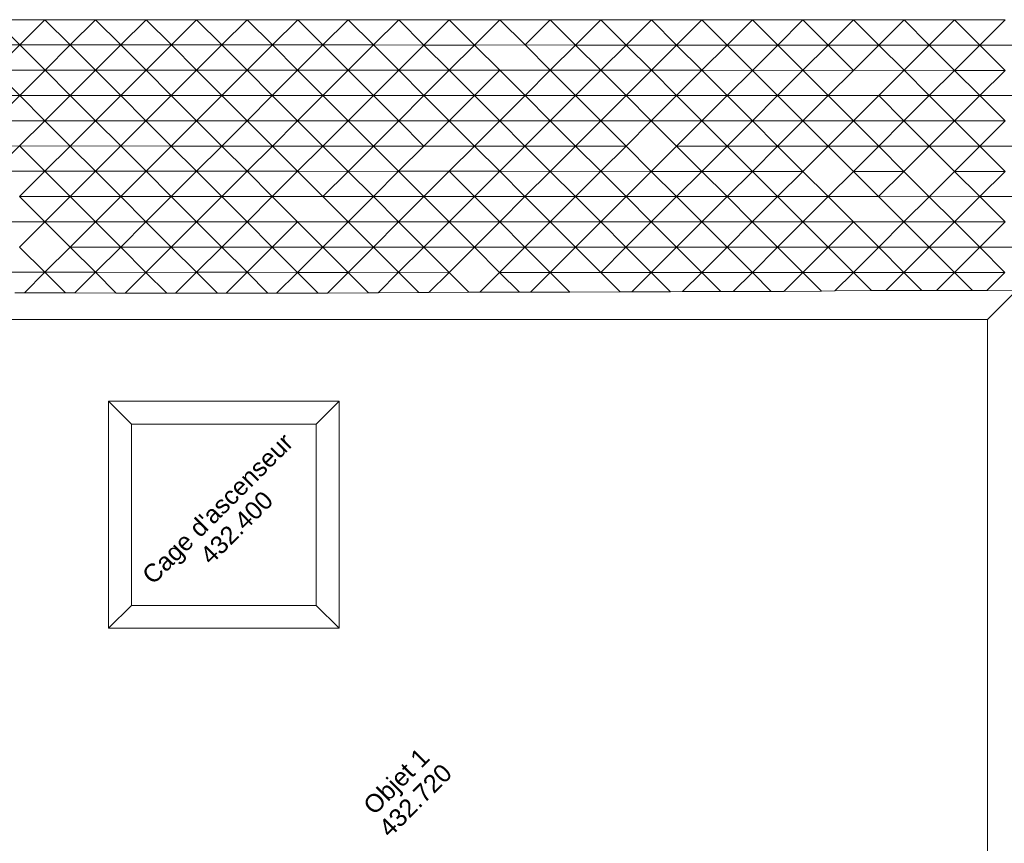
# Model space of a CAD drawing. Header units: metres. Extents: x -16.8 to 37.4, y -31.4 to 22.8.
# Tile 4 of 7: x 3 to 16.8, y -4.5 to 7. Entities that reach past the tile are written whole.
import ezdxf

# ---------------------------------------------------------------- set-up
doc = ezdxf.new("R2010")
doc.units = ezdxf.units.M
doc.header["$LTSCALE"] = 0.1
doc.linetypes.add('AUSGEZOGEN', pattern=[0])
doc.layers.add('EU_Cadastre des conduites - Texte', color=7, linetype='AUSGEZOGEN')
doc.layers.add('Standard', color=7, linetype='AUSGEZOGEN', lineweight=13)
doc.styles.add('ARIAL', font='arial.ttf')

# ---------------------------------------------------------------- blocks, each defined once
blk = doc.blocks.new('Baugrube_$F5', base_point=(0, 0, -4.617))
at = {"layer": 'Standard', "color": 7, "linetype": 'AUSGEZOGEN', "lineweight": 13, "transparency": 33554687}
for p, q in [((20.779, 33.533), (23.283, 31.031)), ((21.28, 32.532), (21.781, 32.032)), ((21.781, 32.532), (21.781, 32.032)), ((21.781, 32.532), (22.281, 32.032)), ((20.779, 32.032), (21.28, 31.531)), ((21.781, 32.032), (21.28, 32.032)), ((21.28, 32.032), (21.28, 31.531)), ((21.28, 32.032), (21.781, 31.531)), ((22.281, 32.032), (21.781, 32.032)), ((21.781, 32.032), (21.781, 31.531)), ((21.781, 32.032), (22.281, 31.531)), ((22.281, 32.032), (22.281, 31.531)), ((22.281, 32.032), (22.782, 31.531)), ((20.278, 31.531), (20.779, 31.031)), ((21.28, 31.531), (20.779, 31.531)), ((20.779, 31.531), (21.28, 31.031)), ((21.781, 31.531), (21.28, 31.531)), ((21.28, 31.531), (21.28, 31.031)), ((21.28, 31.531), (21.781, 31.031)), ((22.281, 31.531), (21.781, 31.531)), ((21.781, 31.531), (21.781, 31.031)), ((21.781, 31.531), (22.281, 31.031)), ((22.782, 31.531), (22.281, 31.531)), ((22.281, 31.531), (22.281, 31.031)), ((22.281, 31.531), (22.782, 31.031)), ((22.782, 31.531), (22.782, 31.031)), ((22.782, 31.531), (23.283, 31.031)), ((17.06, 31.312), (28.652, 19.728)), ((20.779, 31.031), (20.278, 31.031)), ((20.278, 31.031), (20.779, 30.53)), ((21.28, 31.031), (20.779, 31.031)), ((20.779, 31.031), (20.779, 30.53)), ((20.779, 31.031), (21.28, 30.53)), ((21.781, 31.031), (21.28, 31.031)), ((21.28, 31.031), (21.28, 30.53)), ((21.28, 31.031), (21.781, 30.53)), ((22.281, 31.031), (21.781, 31.031)), ((21.781, 31.031), (21.781, 30.53)), ((21.781, 31.031), (22.281, 30.53)), ((22.782, 31.031), (22.281, 31.031)), ((22.281, 31.031), (22.281, 30.53)), ((22.281, 31.031), (22.782, 30.53)), ((23.283, 31.031), (22.782, 31.031)), ((22.782, 31.031), (22.782, 30.53)), ((22.782, 31.031), (23.283, 30.53)), ((23.283, 31.031), (23.283, 30.53)), ((23.283, 31.031), (23.783, 30.53)), ((23.283, 31.031), (23.783, 30.53)), ((19.778, 30.53), (20.278, 30.03)), ((20.779, 30.53), (20.278, 30.53)), ((20.278, 30.53), (20.278, 30.03)), ((20.278, 30.53), (20.779, 30.03)), ((21.28, 30.53), (20.779, 30.53)), ((20.779, 30.53), (20.779, 30.03)), ((20.779, 30.53), (21.28, 30.03)), ((21.781, 30.53), (21.28, 30.53)), ((21.28, 30.53), (21.28, 30.03)), ((21.28, 30.53), (21.781, 30.03)), ((22.281, 30.53), (21.781, 30.53)), ((21.781, 30.53), (21.781, 30.03)), ((21.781, 30.53), (22.281, 30.03)), ((22.782, 30.53), (22.281, 30.53)), ((22.281, 30.53), (22.281, 30.03)), ((22.281, 30.53), (22.782, 30.03)), ((23.283, 30.53), (22.782, 30.53)), ((22.782, 30.53), (22.782, 30.03)), ((22.782, 30.53), (23.283, 30.03)), ((23.783, 30.53), (23.283, 30.53)), ((23.283, 30.53), (23.283, 30.03)), ((23.283, 30.53), (23.783, 30.03)), ((23.783, 30.53), (23.783, 30.03)), ((23.783, 30.53), (24.284, 30.03)), ((23.783, 30.53), (24.284, 30.03)), ((19.277, 30.03), (19.778, 29.529)), ((20.278, 30.03), (19.778, 30.03)), ((19.778, 30.03), (19.778, 29.529)), ((20.779, 30.03), (20.278, 30.03)), ((20.278, 30.03), (20.278, 29.529)), ((20.278, 30.03), (20.779, 29.529)), ((21.28, 30.03), (20.779, 30.03)), ((20.779, 30.03), (20.779, 29.529)), ((20.779, 30.03), (21.28, 29.529)), ((21.781, 30.03), (21.28, 30.03)), ((21.28, 30.03), (21.28, 29.529)), ((21.28, 30.03), (21.781, 29.529)), ((22.281, 30.03), (21.781, 30.03)), ((21.781, 30.03), (21.781, 29.529)), ((21.781, 30.03), (22.281, 29.529)), ((22.782, 30.03), (22.281, 30.03)), ((22.281, 30.03), (22.281, 29.529)), ((22.281, 30.03), (22.782, 29.529)), ((23.283, 30.03), (22.782, 30.03)), ((22.782, 30.03), (22.782, 29.529)), ((22.782, 30.03), (23.283, 29.529)), ((23.783, 30.03), (23.283, 30.03)), ((23.283, 30.03), (23.283, 29.529)), ((23.283, 30.03), (23.783, 29.529)), ((24.284, 30.03), (23.783, 30.03)), ((23.783, 30.03), (23.783, 29.529)), ((23.783, 30.03), (24.284, 29.529)), ((24.284, 30.03), (24.284, 29.529)), ((24.284, 30.03), (24.785, 29.529)), ((24.284, 30.03), (24.785, 29.529)), ((19.372, 29.529), (19.277, 29.624)), ((19.778, 29.529), (19.372, 29.529)), ((19.778, 29.123), (19.372, 29.529)), ((20.278, 29.529), (19.778, 29.529)), ((19.778, 29.529), (19.778, 29.123)), ((19.778, 29.529), (20.278, 29.029)), ((20.779, 29.529), (20.278, 29.529)), ((20.278, 29.529), (20.278, 29.029)), ((20.278, 29.529), (20.779, 29.029)), ((21.28, 29.529), (20.779, 29.529)), ((20.779, 29.529), (20.779, 29.029)), ((20.779, 29.529), (21.28, 29.029)), ((21.781, 29.529), (21.28, 29.529)), ((21.28, 29.529), (21.28, 29.029)), ((21.28, 29.529), (21.781, 29.029)), ((22.281, 29.529), (21.781, 29.529)), ((21.781, 29.529), (21.781, 29.029)), ((21.781, 29.529), (22.281, 29.029)), ((22.782, 29.529), (22.281, 29.529)), ((22.281, 29.529), (22.281, 29.029)), ((22.281, 29.529), (22.782, 29.029)), ((23.283, 29.529), (22.782, 29.529)), ((22.782, 29.529), (22.782, 29.029)), ((22.782, 29.529), (23.283, 29.029)), ((23.783, 29.529), (23.283, 29.529)), ((23.283, 29.529), (23.283, 29.029)), ((23.283, 29.529), (23.783, 29.029)), ((24.284, 29.529), (23.783, 29.529)), ((23.783, 29.529), (23.783, 29.029)), ((23.783, 29.529), (24.284, 29.029)), ((24.785, 29.529), (24.284, 29.529)), ((24.284, 29.529), (24.284, 29.029)), ((24.284, 29.529), (24.785, 29.029)), ((24.785, 29.529), (24.785, 29.029)), ((24.785, 29.529), (25.286, 29.029)), ((24.785, 29.529), (27.288, 27.027)), ((19.871, 29.029), (19.778, 29.123)), ((20.278, 29.029), (19.871, 29.029)), ((20.278, 28.619), (19.871, 29.029)), ((20.779, 29.029), (20.278, 29.029)), ((20.278, 29.029), (20.278, 28.619)), ((20.278, 29.029), (20.779, 28.528)), ((21.28, 29.029), (20.779, 29.029)), ((20.779, 29.029), (20.779, 28.528)), ((20.779, 29.029), (21.28, 28.528)), ((21.781, 29.029), (21.28, 29.029)), ((21.28, 29.029), (21.28, 28.528)), ((21.28, 29.029), (21.781, 28.528)), ((22.281, 29.029), (21.781, 29.029)), ((21.781, 29.029), (21.781, 28.528)), ((21.781, 29.029), (22.281, 28.528)), ((22.782, 29.029), (22.281, 29.029)), ((22.281, 29.029), (22.281, 28.528)), ((22.281, 29.029), (22.782, 28.528)), ((23.283, 29.029), (22.782, 29.029)), ((22.782, 29.029), (22.782, 28.528)), ((22.782, 29.029), (23.283, 28.528)), ((23.783, 29.029), (23.283, 29.029)), ((23.283, 29.029), (23.283, 28.528)), ((23.283, 29.029), (23.783, 28.528)), ((24.284, 29.029), (23.783, 29.029)), ((23.783, 29.029), (23.783, 28.528)), ((23.783, 29.029), (24.284, 28.528)), ((24.785, 29.029), (24.284, 29.029)), ((24.284, 29.029), (24.284, 28.528)), ((24.284, 29.029), (24.785, 28.528)), ((25.286, 29.029), (24.785, 29.029)), ((24.785, 29.029), (24.785, 28.528)), ((24.785, 29.029), (25.286, 28.528)), ((25.286, 29.029), (25.286, 28.528)), ((25.286, 29.029), (25.786, 28.528)), ((20.369, 28.528), (20.278, 28.619)), ((20.779, 28.528), (20.369, 28.528)), ((20.779, 28.117), (20.369, 28.528)), ((21.28, 28.528), (20.779, 28.528)), ((20.779, 28.528), (20.779, 28.117)), ((20.779, 28.528), (21.28, 28.028)), ((21.781, 28.528), (21.28, 28.528)), ((21.28, 28.528), (21.28, 28.028)), ((21.28, 28.528), (21.781, 28.028)), ((22.281, 28.528), (21.781, 28.528)), ((21.781, 28.528), (21.781, 28.028)), ((21.781, 28.528), (22.281, 28.028)), ((22.782, 28.528), (22.281, 28.528)), ((22.281, 28.528), (22.281, 28.028)), ((22.281, 28.528), (22.782, 28.028)), ((23.283, 28.528), (22.782, 28.528)), ((22.782, 28.528), (22.782, 28.028)), ((22.782, 28.528), (23.283, 28.028)), ((23.783, 28.528), (23.283, 28.528)), ((23.283, 28.528), (23.283, 28.028)), ((23.283, 28.528), (23.783, 28.028)), ((24.284, 28.528), (23.783, 28.528)), ((23.783, 28.528), (23.783, 28.028)), ((23.783, 28.528), (24.284, 28.028)), ((24.785, 28.528), (24.284, 28.528)), ((24.284, 28.528), (24.284, 28.028)), ((24.284, 28.528), (24.785, 28.028)), ((25.286, 28.528), (24.785, 28.528)), ((24.785, 28.528), (24.785, 28.028)), ((24.785, 28.528), (25.286, 28.028)), ((25.786, 28.528), (25.286, 28.528)), ((25.286, 28.528), (25.286, 28.028)), ((25.286, 28.528), (25.786, 28.028)), ((25.786, 28.528), (25.786, 28.028)), ((25.786, 28.528), (26.287, 28.028)), ((20.868, 28.028), (20.779, 28.117)), ((21.28, 28.028), (20.868, 28.028)), ((21.28, 27.613), (20.868, 28.028)), ((21.781, 28.028), (21.28, 28.028)), ((21.28, 28.028), (21.28, 27.613)), ((21.28, 28.028), (21.781, 27.527)), ((22.281, 28.028), (21.781, 28.028)), ((21.781, 28.028), (21.781, 27.527)), ((21.781, 28.028), (22.281, 27.527)), ((22.782, 28.028), (22.281, 28.028)), ((22.281, 28.028), (22.281, 27.527)), ((22.281, 28.028), (22.782, 27.527)), ((23.283, 28.028), (22.782, 28.028)), ((22.782, 28.028), (22.782, 27.527)), ((22.782, 28.028), (23.283, 27.527)), ((23.783, 28.028), (23.283, 28.028)), ((23.283, 28.028), (23.283, 27.527)), ((23.283, 28.028), (23.783, 27.527)), ((24.284, 28.028), (23.783, 28.028)), ((23.783, 28.028), (23.783, 27.527)), ((23.783, 28.028), (24.284, 27.527)), ((24.785, 28.028), (24.284, 28.028)), ((24.284, 28.028), (24.284, 27.527)), ((24.284, 28.028), (24.785, 27.527)), ((25.286, 28.028), (24.785, 28.028)), ((24.785, 28.028), (24.785, 27.527)), ((24.785, 28.028), (25.286, 27.527)), ((25.786, 28.028), (25.286, 28.028)), ((25.286, 28.028), (25.286, 27.527)), ((25.286, 28.028), (25.786, 27.527)), ((26.287, 28.028), (25.786, 28.028)), ((25.786, 28.028), (25.786, 27.527)), ((25.786, 28.028), (26.287, 27.527)), ((26.287, 28.028), (26.287, 27.527)), ((26.287, 28.028), (26.788, 27.527)), ((19.131, 27.62), (16.883, 25.371)), ((21.416, 25.337), (19.131, 27.62)), ((19.131, 27.62), (19.131, 27.167)), ((21.365, 27.527), (21.28, 27.613)), ((21.781, 27.527), (21.365, 27.527)), ((21.781, 27.113), (21.365, 27.527)), ((22.281, 27.527), (21.781, 27.527)), ((21.781, 27.527), (21.781, 27.113)), ((21.781, 27.527), (22.281, 27.027)), ((22.782, 27.527), (22.281, 27.527)), ((22.281, 27.527), (22.281, 27.027)), ((22.281, 27.527), (22.782, 27.027)), ((23.283, 27.027), (22.782, 27.527)), ((22.782, 27.527), (22.782, 27.027)), ((23.283, 27.527), (23.283, 27.027)), ((23.783, 27.527), (23.283, 27.527)), ((23.283, 27.527), (23.783, 27.027)), ((24.284, 27.527), (23.783, 27.527)), ((23.783, 27.527), (23.783, 27.027)), ((23.783, 27.527), (24.284, 27.027)), ((24.785, 27.527), (24.284, 27.527)), ((24.284, 27.527), (24.284, 27.027)), ((24.284, 27.527), (24.785, 27.027)), ((25.286, 27.527), (24.785, 27.527)), ((24.785, 27.527), (24.785, 27.027)), ((24.785, 27.527), (25.286, 27.027)), ((25.786, 27.527), (25.286, 27.527)), ((25.286, 27.527), (25.286, 27.027)), ((25.286, 27.527), (25.786, 27.027)), ((26.287, 27.527), (25.786, 27.527)), ((25.786, 27.527), (25.786, 27.027)), ((25.786, 27.527), (26.287, 27.027)), ((26.788, 27.527), (26.287, 27.527)), ((26.287, 27.527), (26.287, 27.027)), ((26.287, 27.527), (26.788, 27.027)), ((26.788, 27.527), (26.788, 27.027)), ((26.788, 27.527), (27.288, 27.027)), ((17.336, 25.371), (19.131, 27.167)), ((19.131, 27.167), (20.963, 25.337)), ((21.868, 27.027), (21.781, 27.113)), ((22.281, 27.027), (21.868, 27.027)), ((22.281, 26.617), (21.868, 27.027)), ((22.782, 27.027), (22.281, 27.027)), ((22.281, 27.027), (22.281, 26.617)), ((22.281, 27.027), (22.782, 26.526)), ((23.283, 27.027), (22.782, 27.027)), ((22.782, 27.027), (22.782, 26.526)), ((22.782, 27.027), (23.283, 26.526)), ((23.783, 27.027), (23.283, 27.027)), ((23.283, 27.027), (23.283, 26.526)), ((23.283, 27.027), (23.783, 26.526)), ((24.284, 27.027), (23.783, 27.027)), ((23.783, 27.027), (23.783, 26.526)), ((23.783, 27.027), (24.284, 26.526)), ((24.785, 27.027), (24.284, 27.027)), ((24.284, 27.027), (24.284, 26.526)), ((24.284, 27.027), (24.785, 26.526)), ((25.286, 27.027), (24.785, 27.027)), ((24.785, 27.027), (25.286, 26.526)), ((25.786, 27.027), (25.286, 27.027)), ((25.286, 27.027), (25.286, 26.526)), ((25.286, 27.027), (25.786, 26.526)), ((26.287, 27.027), (25.786, 27.027)), ((25.786, 27.027), (25.786, 26.526)), ((25.786, 27.027), (26.287, 26.526)), ((26.788, 26.526), (26.287, 27.027)), ((26.287, 27.027), (26.287, 26.526)), ((26.788, 27.027), (26.788, 26.526)), ((27.288, 27.027), (26.788, 27.027)), ((26.788, 27.027), (27.288, 26.526)), ((27.288, 27.027), (27.288, 26.526)), ((27.288, 27.027), (27.789, 26.526)), ((27.288, 27.027), (27.789, 26.526)), ((22.372, 26.526), (22.281, 26.617)), ((22.782, 26.526), (22.372, 26.526)), ((22.782, 26.119), (22.372, 26.526)), ((23.283, 26.526), (22.782, 26.526)), ((22.782, 26.526), (22.782, 26.119)), ((22.782, 26.526), (23.283, 26.026)), ((23.783, 26.526), (23.283, 26.526)), ((23.283, 26.526), (23.283, 26.026)), ((23.283, 26.526), (23.783, 26.026)), ((24.284, 26.526), (23.783, 26.526)), ((23.783, 26.526), (23.783, 26.026)), ((23.783, 26.526), (24.284, 26.026)), ((24.785, 26.526), (24.284, 26.526)), ((24.284, 26.526), (24.284, 26.026)), ((24.284, 26.526), (24.785, 26.026)), ((25.286, 26.526), (24.785, 26.526)), ((24.785, 26.526), (24.785, 26.026)), ((24.785, 26.526), (25.286, 26.026)), ((25.786, 26.526), (25.286, 26.526)), ((25.286, 26.526), (25.286, 26.026)), ((25.286, 26.526), (25.786, 26.026)), ((26.287, 26.526), (25.786, 26.526)), ((25.786, 26.526), (25.786, 26.026)), ((25.786, 26.526), (26.287, 26.026)), ((26.788, 26.526), (26.287, 26.526)), ((26.287, 26.526), (26.287, 26.026)), ((26.287, 26.526), (26.788, 26.026)), ((27.288, 26.526), (26.788, 26.526)), ((26.788, 26.526), (26.788, 26.026)), ((26.788, 26.526), (27.288, 26.026)), ((27.789, 26.526), (27.288, 26.526)), ((27.288, 26.526), (27.288, 26.026)), ((27.288, 26.526), (27.789, 26.026)), ((27.789, 26.526), (27.789, 26.026)), ((27.789, 26.526), (28.29, 26.026)), ((27.789, 26.526), (28.29, 26.026)), ((22.876, 26.026), (22.782, 26.119)), ((23.283, 26.026), (22.876, 26.026)), ((23.283, 25.625), (22.876, 26.026)), ((23.783, 26.026), (23.283, 26.026)), ((23.283, 26.026), (23.283, 25.625)), ((23.283, 26.026), (23.783, 25.525)), ((24.284, 26.026), (23.783, 26.026)), ((23.783, 26.026), (23.783, 25.525)), ((23.783, 26.026), (24.284, 25.525)), ((24.785, 26.026), (24.284, 26.026)), ((24.284, 26.026), (24.284, 25.525)), ((24.284, 26.026), (24.785, 25.525)), ((25.286, 26.026), (24.785, 26.026)), ((24.785, 26.026), (24.785, 25.525)), ((24.785, 26.026), (25.286, 25.525)), ((25.786, 26.026), (25.286, 26.026)), ((25.286, 26.026), (25.286, 25.525)), ((25.286, 26.026), (25.786, 25.525)), ((26.287, 26.026), (25.786, 26.026)), ((25.786, 26.026), (25.786, 25.525)), ((25.786, 26.026), (26.287, 25.525)), ((26.788, 26.026), (26.287, 26.026)), ((26.287, 26.026), (26.287, 25.525)), ((26.287, 26.026), (26.788, 25.525)), ((27.288, 26.026), (26.788, 26.026)), ((26.788, 26.026), (26.788, 25.525)), ((26.788, 26.026), (27.288, 25.525)), ((27.789, 26.026), (27.288, 26.026)), ((27.288, 26.026), (27.288, 25.525)), ((27.288, 26.026), (27.789, 25.525)), ((28.29, 26.026), (27.789, 26.026)), ((27.789, 26.026), (27.789, 25.525)), ((27.789, 26.026), (28.29, 25.525)), ((28.29, 26.026), (28.29, 25.525)), ((28.29, 26.026), (28.79, 25.525)), ((28.29, 26.026), (28.79, 25.525)), ((23.384, 25.525), (23.283, 25.625)), ((23.783, 25.525), (23.384, 25.525)), ((23.783, 25.131), (23.384, 25.525)), ((24.284, 25.525), (23.783, 25.525)), ((23.783, 25.525), (23.783, 25.131)), ((24.785, 25.525), (24.284, 25.525)), ((24.284, 25.525), (24.284, 25.025)), ((24.284, 25.525), (24.785, 25.025)), ((25.286, 25.525), (24.785, 25.525)), ((24.785, 25.525), (24.785, 25.025)), ((24.785, 25.525), (25.286, 25.025)), ((25.786, 25.525), (25.286, 25.525)), ((25.286, 25.525), (25.286, 25.025)), ((25.286, 25.525), (25.786, 25.025)), ((26.287, 25.525), (25.786, 25.525)), ((25.786, 25.525), (25.786, 25.025)), ((25.786, 25.525), (26.287, 25.025)), ((26.788, 25.525), (26.287, 25.525)), ((26.287, 25.525), (26.287, 25.025)), ((26.287, 25.525), (26.788, 25.025)), ((27.288, 25.525), (26.788, 25.525)), ((26.788, 25.525), (26.788, 25.025)), ((26.788, 25.525), (27.288, 25.025)), ((27.789, 25.525), (27.288, 25.525)), ((27.288, 25.525), (27.288, 25.025)), ((27.288, 25.525), (27.789, 25.025)), ((28.29, 25.525), (27.789, 25.525)), ((27.789, 25.525), (27.789, 25.025)), ((27.789, 25.525), (28.29, 25.025)), ((28.79, 25.525), (28.29, 25.525)), ((28.29, 25.525), (28.29, 25.025)), ((28.29, 25.525), (28.79, 25.025)), ((28.79, 25.525), (28.79, 25.025)), ((28.79, 25.525), (29.291, 25.025)), ((28.79, 25.525), (31.294, 23.023)), ((16.883, 25.371), (19.168, 23.087)), ((17.336, 25.371), (16.883, 25.371)), ((19.168, 23.54), (17.336, 25.371)), ((19.168, 23.087), (21.416, 25.337)), ((20.963, 25.337), (19.168, 23.54)), ((20.963, 25.337), (21.416, 25.337)), ((23.891, 25.025), (23.783, 25.131)), ((24.284, 25.025), (23.891, 25.025)), ((24.284, 24.632), (23.891, 25.025)), ((24.785, 25.025), (24.284, 25.025)), ((24.284, 25.025), (24.284, 24.632)), ((24.284, 25.025), (24.785, 24.524)), ((25.286, 25.025), (24.785, 25.025)), ((24.785, 25.025), (24.785, 24.524)), ((24.785, 25.025), (25.286, 24.524)), ((25.786, 25.025), (25.286, 25.025)), ((25.286, 25.025), (25.286, 24.524)), ((25.286, 25.025), (25.786, 24.524)), ((26.287, 25.025), (25.786, 25.025)), ((25.786, 25.025), (25.786, 24.524)), ((25.786, 25.025), (26.287, 24.524)), ((26.788, 25.025), (26.287, 25.025)), ((26.287, 25.025), (26.287, 24.524)), ((26.287, 25.025), (26.788, 24.524)), ((27.288, 25.025), (26.788, 25.025)), ((26.788, 25.025), (26.788, 24.524)), ((27.789, 25.025), (27.288, 25.025)), ((27.288, 25.025), (27.288, 24.524)), ((27.288, 25.025), (27.789, 24.524)), ((28.29, 25.025), (27.789, 25.025)), ((27.789, 25.025), (27.789, 24.524)), ((27.789, 25.025), (28.29, 24.524)), ((28.79, 25.025), (28.29, 25.025)), ((28.29, 25.025), (28.29, 24.524)), ((28.29, 25.025), (28.79, 24.524)), ((29.291, 25.025), (28.79, 25.025)), ((28.79, 25.025), (28.79, 24.524)), ((28.79, 25.025), (29.291, 24.524)), ((29.291, 25.025), (29.291, 24.524)), ((29.291, 25.025), (29.792, 24.524)), ((24.393, 24.524), (24.284, 24.632)), ((24.785, 24.524), (24.393, 24.524)), ((24.785, 24.135), (24.393, 24.524)), ((25.286, 24.524), (24.785, 24.524)), ((24.785, 24.524), (24.785, 24.135)), ((24.785, 24.524), (25.286, 24.024)), ((25.786, 24.524), (25.286, 24.524)), ((25.286, 24.524), (25.286, 24.024)), ((25.286, 24.524), (25.786, 24.024)), ((26.287, 24.524), (25.786, 24.524)), ((25.786, 24.524), (25.786, 24.024)), ((25.786, 24.524), (26.287, 24.024)), ((26.788, 24.524), (26.287, 24.524)), ((26.287, 24.524), (26.287, 24.024)), ((26.287, 24.524), (26.788, 24.024)), ((27.288, 24.524), (26.788, 24.524)), ((26.788, 24.524), (26.788, 24.024)), ((26.788, 24.524), (27.288, 24.024)), ((27.789, 24.524), (27.288, 24.524)), ((27.288, 24.524), (27.288, 24.024)), ((27.288, 24.524), (27.789, 24.024)), ((28.29, 24.524), (27.789, 24.524)), ((27.789, 24.524), (27.789, 24.024)), ((27.789, 24.524), (28.29, 24.024)), ((28.79, 24.524), (28.29, 24.524)), ((28.29, 24.524), (28.29, 24.024)), ((28.29, 24.524), (28.79, 24.024)), ((29.291, 24.524), (28.79, 24.524)), ((28.79, 24.524), (28.79, 24.024)), ((28.79, 24.524), (29.291, 24.024)), ((29.792, 24.524), (29.291, 24.524)), ((29.291, 24.524), (29.291, 24.024)), ((29.291, 24.524), (29.792, 24.024)), ((29.792, 24.524), (29.792, 24.024)), ((29.792, 24.524), (30.293, 24.024)), ((25.286, 23.638), (24.785, 24.135)), ((25.286, 24.024), (25.286, 23.638)), ((25.786, 24.024), (25.286, 24.024)), ((25.286, 24.024), (25.786, 23.523)), ((26.287, 24.024), (25.786, 24.024)), ((25.786, 24.024), (25.786, 23.523)), ((25.786, 24.024), (26.287, 23.523)), ((26.788, 24.024), (26.287, 24.024)), ((26.287, 24.024), (26.287, 23.523)), ((26.287, 24.024), (26.788, 23.523)), ((27.288, 24.024), (26.788, 24.024)), ((26.788, 24.024), (26.788, 23.523)), ((26.788, 24.024), (27.288, 23.523)), ((27.789, 24.024), (27.288, 24.024)), ((27.288, 24.024), (27.288, 23.523)), ((27.288, 24.024), (27.789, 23.523)), ((28.29, 24.024), (27.789, 24.024)), ((27.789, 24.024), (27.789, 23.523)), ((27.789, 24.024), (28.29, 23.523)), ((28.79, 24.024), (28.29, 24.024)), ((28.29, 24.024), (28.29, 23.523)), ((28.29, 24.024), (28.79, 23.523)), ((29.291, 24.024), (28.79, 24.024)), ((28.79, 24.024), (28.79, 23.523)), ((28.79, 24.024), (29.291, 23.523)), ((29.792, 24.024), (29.291, 24.024)), ((29.291, 24.024), (29.291, 23.523)), ((29.291, 24.024), (29.792, 23.523)), ((30.293, 24.024), (29.792, 24.024)), ((29.792, 24.024), (29.792, 23.523)), ((29.792, 24.024), (30.293, 23.523)), ((30.293, 24.024), (30.293, 23.523)), ((30.293, 24.024), (30.793, 23.523)), ((25.401, 23.523), (25.286, 23.638)), ((19.168, 23.54), (19.168, 23.087)), ((25.786, 23.523), (25.401, 23.523)), ((25.786, 23.14), (25.401, 23.523)), ((26.287, 23.523), (25.786, 23.523)), ((25.786, 23.523), (25.786, 23.14)), ((25.786, 23.523), (26.287, 23.023)), ((26.788, 23.523), (26.287, 23.523)), ((26.287, 23.523), (26.287, 23.023)), ((26.287, 23.523), (26.788, 23.023)), ((27.288, 23.523), (26.788, 23.523)), ((26.788, 23.523), (26.788, 23.023)), ((26.788, 23.523), (27.288, 23.023)), ((27.789, 23.523), (27.288, 23.523)), ((27.288, 23.523), (27.288, 23.023)), ((27.288, 23.523), (27.789, 23.023)), ((28.29, 23.523), (27.789, 23.523)), ((27.789, 23.523), (27.789, 23.023)), ((27.789, 23.523), (28.29, 23.023)), ((28.79, 23.523), (28.29, 23.523)), ((28.29, 23.523), (28.29, 23.023)), ((28.29, 23.523), (28.79, 23.023)), ((29.291, 23.523), (28.79, 23.523)), ((28.79, 23.523), (28.79, 23.023)), ((28.79, 23.523), (29.291, 23.023)), ((29.792, 23.523), (29.291, 23.523)), ((29.291, 23.523), (29.291, 23.023)), ((29.291, 23.523), (29.792, 23.023)), ((30.293, 23.523), (29.792, 23.523)), ((29.792, 23.523), (30.293, 23.023)), ((30.793, 23.523), (30.293, 23.523)), ((30.293, 23.523), (30.293, 23.023)), ((30.293, 23.523), (30.793, 23.023)), ((30.793, 23.523), (30.793, 23.023)), ((30.793, 23.523), (31.294, 23.023)), ((25.905, 23.023), (25.786, 23.14)), ((26.287, 23.023), (25.905, 23.023)), ((26.287, 22.645), (25.905, 23.023)), ((26.788, 23.023), (26.287, 23.023)), ((26.287, 23.023), (26.287, 22.645)), ((26.287, 23.023), (26.788, 22.522)), ((27.288, 23.023), (26.788, 23.023)), ((26.788, 23.023), (26.788, 22.522)), ((26.788, 23.023), (27.288, 22.522)), ((27.789, 23.023), (27.288, 23.023)), ((27.288, 23.023), (27.288, 22.522)), ((27.288, 23.023), (27.789, 22.522)), ((28.29, 23.023), (27.789, 23.023)), ((27.789, 23.023), (27.789, 22.522)), ((27.789, 23.023), (28.29, 22.522)), ((28.79, 23.023), (28.29, 23.023)), ((28.29, 23.023), (28.29, 22.522)), ((29.291, 23.023), (28.79, 23.023)), ((28.79, 23.023), (28.79, 22.522)), ((28.79, 23.023), (29.291, 22.522)), ((29.792, 23.023), (29.291, 23.023)), ((29.291, 23.023), (29.291, 22.522)), ((29.291, 23.023), (29.792, 22.522)), ((30.293, 23.023), (29.792, 23.023)), ((29.792, 23.023), (29.792, 22.522)), ((29.792, 23.023), (30.293, 22.522)), ((30.793, 23.023), (30.293, 23.023)), ((30.293, 23.023), (30.293, 22.522)), ((30.293, 23.023), (30.793, 22.522)), ((31.294, 23.023), (30.793, 23.023)), ((30.793, 23.023), (30.793, 22.522)), ((30.793, 23.023), (31.294, 22.522)), ((31.294, 23.023), (31.294, 22.522)), ((31.294, 23.023), (31.795, 22.522)), ((31.294, 23.023), (31.795, 22.522)), ((26.41, 22.522), (26.287, 22.645)), ((26.788, 22.522), (26.41, 22.522)), ((26.788, 22.146), (26.41, 22.522)), ((27.288, 22.522), (26.788, 22.522)), ((26.788, 22.522), (26.788, 22.146)), ((26.788, 22.522), (27.288, 22.022)), ((27.789, 22.522), (27.288, 22.522)), ((27.288, 22.522), (27.288, 22.022)), ((27.288, 22.522), (27.789, 22.022)), ((28.29, 22.522), (27.789, 22.522)), ((27.789, 22.522), (27.789, 22.022)), ((27.789, 22.522), (28.29, 22.022)), ((28.79, 22.522), (28.29, 22.522)), ((28.29, 22.522), (28.29, 22.022)), ((28.29, 22.522), (28.79, 22.022)), ((29.291, 22.522), (28.79, 22.522)), ((28.79, 22.522), (28.79, 22.022)), ((28.79, 22.522), (29.291, 22.022)), ((29.792, 22.522), (29.291, 22.522)), ((29.291, 22.522), (29.291, 22.022)), ((29.291, 22.522), (29.792, 22.022)), ((30.293, 22.522), (29.792, 22.522)), ((29.792, 22.522), (29.792, 22.022)), ((29.792, 22.522), (30.293, 22.022)), ((30.793, 22.522), (30.293, 22.522)), ((30.293, 22.522), (30.293, 22.022)), ((30.293, 22.522), (30.793, 22.022)), ((31.294, 22.522), (30.793, 22.522)), ((30.793, 22.522), (30.793, 22.022)), ((30.793, 22.522), (31.294, 22.022)), ((31.795, 22.522), (31.294, 22.522)), ((31.294, 22.522), (31.294, 22.022)), ((31.294, 22.522), (31.795, 22.022)), ((26.913, 22.022), (26.788, 22.146)), ((27.288, 22.022), (26.913, 22.022)), ((27.288, 21.653), (26.913, 22.022)), ((27.789, 22.022), (27.288, 22.022)), ((27.288, 22.022), (27.288, 21.653)), ((27.288, 22.022), (27.789, 21.521)), ((28.29, 22.022), (27.789, 22.022)), ((27.789, 22.022), (27.789, 21.521)), ((27.789, 22.022), (28.29, 21.521)), ((28.79, 21.521), (28.29, 22.022)), ((28.29, 22.022), (28.29, 21.521)), ((28.79, 22.022), (28.79, 21.521)), ((29.291, 22.022), (28.79, 22.022)), ((28.79, 22.022), (29.291, 21.521)), ((29.792, 22.022), (29.291, 22.022)), ((29.291, 22.022), (29.291, 21.521)), ((30.293, 22.022), (29.792, 22.022)), ((29.792, 22.022), (29.792, 21.521)), ((29.792, 22.022), (30.293, 21.521)), ((30.793, 22.022), (30.293, 22.022)), ((30.293, 22.022), (30.293, 21.521)), ((30.293, 22.022), (30.793, 21.521)), ((31.294, 22.022), (30.793, 22.022)), ((30.793, 22.022), (30.793, 21.521)), ((30.793, 22.022), (31.294, 21.521)), ((27.423, 21.521), (27.288, 21.653)), ((27.789, 21.521), (27.423, 21.521)), ((27.789, 21.16), (27.423, 21.521)), ((28.29, 21.521), (27.789, 21.521)), ((27.789, 21.521), (27.789, 21.16)), ((27.789, 21.521), (28.29, 21.021)), ((28.79, 21.521), (28.29, 21.521)), ((28.29, 21.521), (28.29, 21.021)), ((28.29, 21.521), (28.79, 21.021)), ((29.291, 21.521), (28.79, 21.521)), ((28.79, 21.521), (28.79, 21.021)), ((28.79, 21.521), (29.291, 21.021)), ((29.792, 21.521), (29.291, 21.521)), ((29.291, 21.521), (29.291, 21.021)), ((29.291, 21.521), (29.792, 21.021)), ((30.293, 21.521), (29.792, 21.521)), ((29.792, 21.521), (29.792, 21.021)), ((29.792, 21.521), (30.293, 21.021)), ((30.793, 21.521), (30.293, 21.521)), ((30.293, 21.521), (30.293, 21.021)), ((30.293, 21.521), (30.793, 21.021)), ((27.929, 21.021), (27.789, 21.16)), ((28.29, 21.021), (27.929, 21.021)), ((28.29, 20.663), (27.929, 21.021)), ((28.79, 21.021), (28.29, 21.021)), ((28.29, 21.021), (28.29, 20.663)), ((28.29, 21.021), (28.79, 20.52)), ((29.291, 21.021), (28.79, 21.021)), ((28.79, 21.021), (28.79, 20.52)), ((28.79, 21.021), (29.291, 20.52)), ((29.792, 21.021), (29.291, 21.021)), ((29.291, 21.021), (29.291, 20.52)), ((29.291, 21.021), (29.792, 20.52)), ((30.293, 21.021), (29.792, 21.021)), ((29.792, 21.021), (29.792, 20.52)), ((29.792, 21.021), (30.293, 20.52)), ((28.432, 20.52), (28.29, 20.663)), ((28.79, 20.52), (28.432, 20.52)), ((28.79, 20.162), (28.432, 20.52)), ((29.291, 20.52), (28.79, 20.52)), ((28.79, 20.52), (28.79, 20.162)), ((28.79, 20.52), (29.291, 20.02)), ((29.792, 20.52), (29.291, 20.52)), ((29.291, 20.52), (29.291, 20.02)), ((29.291, 20.52), (29.792, 20.02)), ((28.931, 20.02), (28.79, 20.162)), ((29.291, 20.02), (28.931, 20.02)), ((29.221, 19.728), (28.931, 20.02)), ((28.652, 19.728), (19.379, 10.447)), ((29.221, 19.728), (28.652, 19.728))]:
    blk.add_line(p, q, dxfattribs=at)

msp = doc.modelspace()

# ---------------------------------------------------------------- block references
at = {"layer": 'EU_Cadastre des conduites - Texte', "color": 30, "linetype": 'AUSGEZOGEN', "lineweight": 25, "transparency": 33554687, "rotation": 44.9797469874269}
msp.add_blockref('Baugrube_$F5', (10.278, -31.378, 431.4), dxfattribs=at)

# ---------------------------------------------------------------- texts
at = {"layer": 'Standard', "color": 7, "linetype": 'AUSGEZOGEN', "lineweight": 25, "transparency": 33554687, "char_height": 0.25, "attachment_point": 2, "rotation": 44.9797, "line_spacing_factor": 0.903614, "style": 'ARIAL'}
for s, insert, width in [("\\A1;Cage d'ascenseur\\P432.400", (5.725, 0.268, 436.017), 3.26561), ('\\A1;Objet 1\\P432.720', (8.23, -3.554, 436.017), 1.42743)]:
    msp.add_mtext(s, dxfattribs=dict(at, insert=insert, width=width))

doc.saveas('drawing.dxf')
